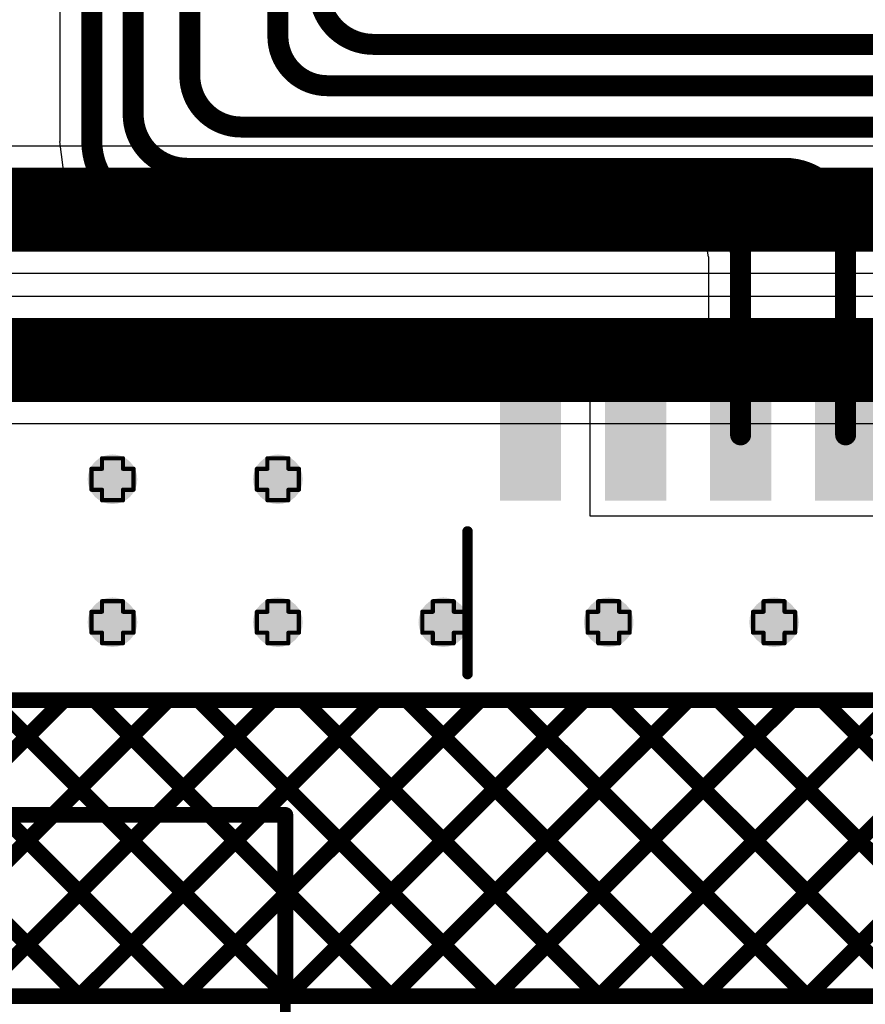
# Model space of a CAD drawing. Header units: inches. Extents: x -0.1 to 10.2, y 0 to 6.5.
# Tile 64 of 95: x 2.416 to 2.819, y 2.83 to 3.299. Entities that reach past the tile are written whole.
import ezdxf

# ---------------------------------------------------------------- set-up
doc = ezdxf.new("R2010")
doc.units = ezdxf.units.IN
doc.header["$MEASUREMENT"] = 0
for name, color, linetype in [('Bottom Layer', 5, 'Continuous'), ('Bottom Overlay', 54, 'Continuous'), ('Drill Drawing', 1, 'Continuous'), ('Top Layer', 1, 'Continuous'), ('Top Overlay', 2, 'Continuous'), ('Top Paste', 8, 'Continuous'), ('Top Solder', 216, 'Continuous'), ('Via Holes', 16, 'Continuous')]:
    doc.layers.add(name, color=color, linetype=linetype)

# ---------------------------------------------------------------- blocks, each defined once
blk = doc.blocks.new('SOIC_16_300____11')
at = {"layer": 'Top Layer'}
for points in [[(-0.22441, 0.18681), (-0.15945, 0.18681), (-0.15945, 0.16319), (-0.22441, 0.16319)], [(0.15945, 0.18681), (0.22441, 0.18681), (0.22441, 0.16319), (0.15945, 0.16319)], [(-0.22441, 0.13681), (-0.15945, 0.13681), (-0.15945, 0.11319), (-0.22441, 0.11319)], [(0.15945, 0.13681), (0.22441, 0.13681), (0.22441, 0.11319), (0.15945, 0.11319)], [(-0.22441, 0.08681), (-0.15945, 0.08681), (-0.15945, 0.06319), (-0.22441, 0.06319)], [(0.15945, 0.08681), (0.22441, 0.08681), (0.22441, 0.06319), (0.15945, 0.06319)], [(-0.22441, 0.03681), (-0.15945, 0.03681), (-0.15945, 0.01319), (-0.22441, 0.01319)], [(0.15945, 0.03681), (0.22441, 0.03681), (0.22441, 0.01319), (0.15945, 0.01319)], [(-0.22441, -0.01319), (-0.15945, -0.01319), (-0.15945, -0.03681), (-0.22441, -0.03681)], [(0.15945, -0.01319), (0.22441, -0.01319), (0.22441, -0.03681), (0.15945, -0.03681)], [(-0.22441, -0.06319), (-0.15945, -0.06319), (-0.15945, -0.08681), (-0.22441, -0.08681)], [(0.15945, -0.06319), (0.22441, -0.06319), (0.22441, -0.08681), (0.15945, -0.08681)], [(-0.22441, -0.11319), (-0.15945, -0.11319), (-0.15945, -0.13681), (-0.22441, -0.13681)], [(0.15945, -0.11319), (0.22441, -0.11319), (0.22441, -0.13681), (0.15945, -0.13681)], [(-0.22441, -0.16319), (-0.15945, -0.16319), (-0.15945, -0.18681), (-0.22441, -0.18681)], [(0.15945, -0.16319), (0.22441, -0.16319), (0.22441, -0.18681), (0.15945, -0.18681)]]:
    blk.add_hatch(color=1, dxfattribs=at).paths.add_polyline_path(points)
at = {"layer": 'Top Overlay'}
blk.add_hatch(color=2, dxfattribs=at).paths.add_polyline_path([(-0.156, 0.16201), (-0.142, 0.16201), (-0.142, 0.18801), (-0.156, 0.18801)])
at = {"layer": 'Top Paste'}
for points in [[(-0.22441, 0.18681), (-0.15945, 0.18681), (-0.15945, 0.16319), (-0.22441, 0.16319)], [(0.15945, 0.18681), (0.22441, 0.18681), (0.22441, 0.16319), (0.15945, 0.16319)], [(-0.22441, 0.13681), (-0.15945, 0.13681), (-0.15945, 0.11319), (-0.22441, 0.11319)], [(0.15945, 0.13681), (0.22441, 0.13681), (0.22441, 0.11319), (0.15945, 0.11319)], [(-0.22441, 0.08681), (-0.15945, 0.08681), (-0.15945, 0.06319), (-0.22441, 0.06319)], [(0.15945, 0.08681), (0.22441, 0.08681), (0.22441, 0.06319), (0.15945, 0.06319)], [(-0.22441, 0.03681), (-0.15945, 0.03681), (-0.15945, 0.01319), (-0.22441, 0.01319)], [(0.15945, 0.03681), (0.22441, 0.03681), (0.22441, 0.01319), (0.15945, 0.01319)], [(-0.22441, -0.01319), (-0.15945, -0.01319), (-0.15945, -0.03681), (-0.22441, -0.03681)], [(0.15945, -0.01319), (0.22441, -0.01319), (0.22441, -0.03681), (0.15945, -0.03681)], [(-0.22441, -0.06319), (-0.15945, -0.06319), (-0.15945, -0.08681), (-0.22441, -0.08681)], [(0.15945, -0.06319), (0.22441, -0.06319), (0.22441, -0.08681), (0.15945, -0.08681)], [(-0.22441, -0.11319), (-0.15945, -0.11319), (-0.15945, -0.13681), (-0.22441, -0.13681)], [(0.15945, -0.11319), (0.22441, -0.11319), (0.22441, -0.13681), (0.15945, -0.13681)], [(-0.22441, -0.16319), (-0.15945, -0.16319), (-0.15945, -0.18681), (-0.22441, -0.18681)], [(0.15945, -0.16319), (0.22441, -0.16319), (0.22441, -0.18681), (0.15945, -0.18681)]]:
    blk.add_hatch(color=8, dxfattribs=at).paths.add_polyline_path(points)
at = {"layer": 'Top Solder'}
for points in [[(-0.22717, 0.18957), (-0.15669, 0.18957), (-0.15669, 0.16043), (-0.22717, 0.16043)], [(0.15669, 0.18957), (0.22717, 0.18957), (0.22717, 0.16043), (0.15669, 0.16043)], [(-0.22717, 0.13957), (-0.15669, 0.13957), (-0.15669, 0.11043), (-0.22717, 0.11043)], [(0.15669, 0.13957), (0.22717, 0.13957), (0.22717, 0.11043), (0.15669, 0.11043)], [(-0.22717, 0.08957), (-0.15669, 0.08957), (-0.15669, 0.06043), (-0.22717, 0.06043)], [(0.15669, 0.08957), (0.22717, 0.08957), (0.22717, 0.06043), (0.15669, 0.06043)], [(-0.22717, 0.03957), (-0.15669, 0.03957), (-0.15669, 0.01043), (-0.22717, 0.01043)], [(0.15669, 0.03957), (0.22717, 0.03957), (0.22717, 0.01043), (0.15669, 0.01043)], [(-0.22717, -0.01043), (-0.15669, -0.01043), (-0.15669, -0.03957), (-0.22717, -0.03957)], [(0.15669, -0.01043), (0.22717, -0.01043), (0.22717, -0.03957), (0.15669, -0.03957)], [(-0.22717, -0.06043), (-0.15669, -0.06043), (-0.15669, -0.08957), (-0.22717, -0.08957)], [(0.15669, -0.06043), (0.22717, -0.06043), (0.22717, -0.08957), (0.15669, -0.08957)], [(-0.22717, -0.11043), (-0.15669, -0.11043), (-0.15669, -0.13957), (-0.22717, -0.13957)], [(0.15669, -0.11043), (0.22717, -0.11043), (0.22717, -0.13957), (0.15669, -0.13957)], [(-0.22717, -0.16043), (-0.15669, -0.16043), (-0.15669, -0.18957), (-0.22717, -0.18957)], [(0.15669, -0.16043), (0.22717, -0.16043), (0.22717, -0.18957), (0.15669, -0.18957)]]:
    blk.add_hatch(color=216, dxfattribs=at).paths.add_polyline_path(points)
at = {"layer": 'Top Overlay', "const_width": 0.00787}
for points in [[(-0.2363, 0.171), (-0.2363, 0.181)], [(-0.2313, 0.176), (-0.2363, 0.181)], [(-0.2363, 0.171), (-0.2313, 0.176)]]:
    blk.add_lwpolyline(points, dxfattribs=at)
at = {"layer": 'Top Overlay', "const_width": 0.00394}
for points in [[(-0.23827, 0.181, 1), (-0.23433, 0.181, 1)], [(-0.23827, 0.181, 1), (-0.23433, 0.181, 1)], [(-0.23327, 0.176, 1), (-0.22933, 0.176, 1)], [(-0.23327, 0.176, 1), (-0.22933, 0.176, 1)], [(-0.23827, 0.171, 1), (-0.23433, 0.171, 1)], [(-0.23827, 0.171, 1), (-0.23433, 0.171, 1)]]:
    blk.add_lwpolyline(points, format="xyb", close=True, dxfattribs=at)
blk = doc.blocks.new('X9555WV_2_12_6TV01_B_55')
at = {"layer": 'Bottom Overlay', "const_width": 0.005}
for points in [[(-0.755, -0.188), (-0.755, 0.17323)], [(0.755, 0.17323), (-0.755, 0.17323)]]:
    blk.add_lwpolyline(points, dxfattribs=at)
at = {"layer": 'Bottom Overlay', "const_width": 0.0025}
blk.add_lwpolyline([(-0.75625, 0.17323, 1), (-0.75375, 0.17323, 1)], format="xyb", close=True, dxfattribs=at)
blk.add_lwpolyline([(-0.75625, 0.17323, 1), (-0.75375, 0.17323, 1)], format="xyb", close=True, dxfattribs=at)

msp = doc.modelspace()

# ---------------------------------------------------------------- hatches: boundary and pattern name
at = {"layer": 'Bottom Layer'}
h = msp.add_hatch(color=5, dxfattribs=at)
edge = h.paths.add_edge_path()
edge.add_arc((2.46063, 3.08024), 0.01181, 0, 360)
h = msp.add_hatch(color=5, dxfattribs=at)
edge = h.paths.add_edge_path()
edge.add_arc((2.53937, 3.08024), 0.01181, 0, 360)
h = msp.add_hatch(color=5, dxfattribs=at)
edge = h.paths.add_edge_path()
edge.add_arc((2.46063, 3.01213), 0.01181, 0, 360)
h = msp.add_hatch(color=5, dxfattribs=at)
edge = h.paths.add_edge_path()
edge.add_arc((2.53937, 3.01213), 0.01181, 0, 360)
h = msp.add_hatch(color=5, dxfattribs=at)
edge = h.paths.add_edge_path()
edge.add_arc((2.61811, 3.01213), 0.01181, 0, 360)
h = msp.add_hatch(color=5, dxfattribs=at)
edge = h.paths.add_edge_path()
edge.add_arc((2.69685, 3.01213), 0.01181, 0, 360)
h = msp.add_hatch(color=5, dxfattribs=at)
edge = h.paths.add_edge_path()
edge.add_arc((2.77559, 3.01213), 0.01181, 0, 360)
at = {"layer": 'Top Layer'}
h = msp.add_hatch(color=1, dxfattribs=at)
edge = h.paths.add_edge_path()
edge.add_arc((2.46063, 3.08024), 0.01181, 0, 360)
h = msp.add_hatch(color=1, dxfattribs=at)
edge = h.paths.add_edge_path()
edge.add_arc((2.53937, 3.08024), 0.01181, 0, 360)
h = msp.add_hatch(color=1, dxfattribs=at)
edge = h.paths.add_edge_path()
edge.add_arc((2.46063, 3.01213), 0.01181, 0, 360)
h = msp.add_hatch(color=1, dxfattribs=at)
edge = h.paths.add_edge_path()
edge.add_arc((2.53937, 3.01213), 0.01181, 0, 360)
h = msp.add_hatch(color=1, dxfattribs=at)
edge = h.paths.add_edge_path()
edge.add_arc((2.61811, 3.01213), 0.01181, 0, 360)
h = msp.add_hatch(color=1, dxfattribs=at)
edge = h.paths.add_edge_path()
edge.add_arc((2.69685, 3.01213), 0.01181, 0, 360)
h = msp.add_hatch(color=1, dxfattribs=at)
edge = h.paths.add_edge_path()
edge.add_arc((2.77559, 3.01213), 0.01181, 0, 360)
at = {"layer": 'Via Holes'}
h = msp.add_hatch(color=7, dxfattribs=at)
edge = h.paths.add_edge_path()
edge.add_arc((2.46063, 3.08024), 0.00591, 0, 360)
h = msp.add_hatch(color=7, dxfattribs=at)
edge = h.paths.add_edge_path()
edge.add_arc((2.53937, 3.08024), 0.00591, 0, 360)
h = msp.add_hatch(color=7, dxfattribs=at)
edge = h.paths.add_edge_path()
edge.add_arc((2.46063, 3.01213), 0.00591, 0, 360)
h = msp.add_hatch(color=7, dxfattribs=at)
edge = h.paths.add_edge_path()
edge.add_arc((2.53937, 3.01213), 0.00591, 0, 360)
h = msp.add_hatch(color=7, dxfattribs=at)
edge = h.paths.add_edge_path()
edge.add_arc((2.61811, 3.01213), 0.00591, 0, 360)
h = msp.add_hatch(color=7, dxfattribs=at)
edge = h.paths.add_edge_path()
edge.add_arc((2.69685, 3.01213), 0.00591, 0, 360)
h = msp.add_hatch(color=7, dxfattribs=at)
edge = h.paths.add_edge_path()
edge.add_arc((2.77559, 3.01213), 0.00591, 0, 360)

# ---------------------------------------------------------------- linework, layer by layer
at = {"layer": 'Bottom Layer'}
for p, q in [((2.86145, 3.23892), (2.28197, 3.23892)), ((2.28197, 3.1784), (2.86145, 3.1784)), ((4.54456, 3.16726), (1.15923, 3.16726)), ((1.15923, 3.10674), (4.54456, 3.10674)), ((4.54592, 2.97828), (0.01529, 2.97828))]:
    msp.add_line(p, q, dxfattribs=at)
at = {"layer": 'Bottom Layer', "const_width": 0.04}
for points in [[(2.28197, 3.20866), (2.97635, 3.20866)], [(1.15923, 3.137), (4.54456, 3.137)]]:
    msp.add_lwpolyline(points, dxfattribs=at)
at = {"layer": 'Bottom Overlay', "const_width": 0.0075}
for points in [[(0.02014, 2.975), (4.53992, 2.975)], [(2.38284, 2.92035), (2.43749, 2.975)], [(2.4027, 2.975), (2.45735, 2.92035)], [(2.43234, 2.92035), (2.48698, 2.975)], [(2.4522, 2.975), (2.50684, 2.92035)], [(2.48184, 2.92035), (2.53648, 2.975)], [(2.50169, 2.975), (2.64269, 2.834)], [(2.53133, 2.92035), (2.58598, 2.975)], [(2.54291, 2.88243), (2.63548, 2.975)], [(2.54397, 2.834), (2.68497, 2.975)], [(2.55119, 2.975), (2.69219, 2.834)], [(2.59347, 2.834), (2.73447, 2.975)], [(2.60069, 2.975), (2.74169, 2.834)], [(2.64297, 2.834), (2.78397, 2.975)], [(2.65019, 2.975), (2.79119, 2.834)], [(2.69247, 2.834), (2.83347, 2.975)], [(2.69968, 2.975), (2.84068, 2.834)], [(2.74196, 2.834), (2.88296, 2.975)], [(2.74918, 2.975), (2.89018, 2.834)], [(2.79146, 2.834), (2.93246, 2.975)], [(2.79868, 2.975), (2.93968, 2.834)], [(2.18168, 2.92035), (2.54291, 2.92035)], [(2.18168, 2.92035), (2.54291, 2.92035)], [(2.54291, 2.834), (2.54291, 2.92035)], [(2.54291, 2.834), (2.54291, 2.92035)], [(2.54291, 2.88429), (2.5932, 2.834)], [(2.54291, 2.834), (3.12657, 2.834)]]:
    msp.add_lwpolyline(points, dxfattribs=at)
at = {"layer": 'Bottom Overlay', "const_width": 0.00375}
for points in [[(2.43561, 2.975, 1), (2.43936, 2.975, 1)], [(2.45032, 2.975, 1), (2.45407, 2.975, 1)], [(2.48511, 2.975, 1), (2.48886, 2.975, 1)], [(2.49982, 2.975, 1), (2.50357, 2.975, 1)], [(2.53461, 2.975, 1), (2.53836, 2.975, 1)], [(2.54932, 2.975, 1), (2.55307, 2.975, 1)], [(2.5841, 2.975, 1), (2.58785, 2.975, 1)], [(2.59881, 2.975, 1), (2.60256, 2.975, 1)], [(2.6336, 2.975, 1), (2.63735, 2.975, 1)], [(2.64831, 2.975, 1), (2.65206, 2.975, 1)], [(2.6831, 2.975, 1), (2.68685, 2.975, 1)], [(2.69781, 2.975, 1), (2.70156, 2.975, 1)], [(2.7326, 2.975, 1), (2.73635, 2.975, 1)], [(2.74731, 2.975, 1), (2.75106, 2.975, 1)], [(2.78209, 2.975, 1), (2.78584, 2.975, 1)], [(2.7968, 2.975, 1), (2.80055, 2.975, 1)], [(2.43046, 2.92035, 1), (2.43421, 2.92035, 1)], [(2.45547, 2.92035, 1), (2.45922, 2.92035, 1)], [(2.47996, 2.92035, 1), (2.48371, 2.92035, 1)], [(2.50497, 2.92035, 1), (2.50872, 2.92035, 1)], [(2.52946, 2.92035, 1), (2.53321, 2.92035, 1)], [(2.54104, 2.92035, 1), (2.54479, 2.92035, 1)], [(2.54104, 2.92035, 1), (2.54479, 2.92035, 1)], [(2.54104, 2.92035, 1), (2.54479, 2.92035, 1)], [(2.54104, 2.92035, 1), (2.54479, 2.92035, 1)], [(2.54104, 2.88429, 1), (2.54479, 2.88429, 1)], [(2.54104, 2.88243, 1), (2.54479, 2.88243, 1)], [(2.54104, 2.834, 1), (2.54479, 2.834, 1)], [(2.54104, 2.834, 1), (2.54479, 2.834, 1)], [(2.54104, 2.834, 1), (2.54479, 2.834, 1)], [(2.5421, 2.834, 1), (2.54585, 2.834, 1)], [(2.59132, 2.834, 1), (2.59507, 2.834, 1)], [(2.5916, 2.834, 1), (2.59535, 2.834, 1)], [(2.64082, 2.834, 1), (2.64457, 2.834, 1)], [(2.64109, 2.834, 1), (2.64484, 2.834, 1)], [(2.69032, 2.834, 1), (2.69407, 2.834, 1)], [(2.69059, 2.834, 1), (2.69434, 2.834, 1)], [(2.73981, 2.834, 1), (2.74356, 2.834, 1)], [(2.74009, 2.834, 1), (2.74384, 2.834, 1)], [(2.78931, 2.834, 1), (2.79306, 2.834, 1)], [(2.78959, 2.834, 1), (2.79334, 2.834, 1)]]:
    msp.add_lwpolyline(points, format="xyb", close=True, dxfattribs=at)
at = {"layer": 'Drill Drawing', "const_width": 0.002}
for points in [[(2.45563, 3.08524), (2.45563, 3.09024)], [(2.45563, 3.09024), (2.46563, 3.09024)], [(2.46563, 3.08524), (2.46563, 3.09024)], [(2.53437, 3.08524), (2.53437, 3.09024)], [(2.53437, 3.09024), (2.54437, 3.09024)], [(2.54437, 3.08524), (2.54437, 3.09024)], [(2.45063, 3.07524), (2.45063, 3.08524)], [(2.45063, 3.08524), (2.45563, 3.08524)], [(2.46563, 3.08524), (2.47063, 3.08524)], [(2.47063, 3.07524), (2.47063, 3.08524)], [(2.52937, 3.07524), (2.52937, 3.08524)], [(2.52937, 3.08524), (2.53437, 3.08524)], [(2.54437, 3.08524), (2.54937, 3.08524)], [(2.54937, 3.07524), (2.54937, 3.08524)], [(2.45063, 3.07524), (2.45563, 3.07524)], [(2.45563, 3.07024), (2.45563, 3.07524)], [(2.46563, 3.07524), (2.47063, 3.07524)], [(2.46563, 3.07024), (2.46563, 3.07524)], [(2.52937, 3.07524), (2.53437, 3.07524)], [(2.53437, 3.07024), (2.53437, 3.07524)], [(2.54437, 3.07524), (2.54937, 3.07524)], [(2.54437, 3.07024), (2.54437, 3.07524)], [(2.45563, 3.07024), (2.46563, 3.07024)], [(2.53437, 3.07024), (2.54437, 3.07024)], [(2.45563, 3.01713), (2.45563, 3.02213)], [(2.45563, 3.02213), (2.46563, 3.02213)], [(2.46563, 3.01713), (2.46563, 3.02213)], [(2.53437, 3.01713), (2.53437, 3.02213)], [(2.53437, 3.02213), (2.54437, 3.02213)], [(2.54437, 3.01713), (2.54437, 3.02213)], [(2.61311, 3.01713), (2.61311, 3.02213)], [(2.61311, 3.02213), (2.62311, 3.02213)], [(2.62311, 3.01713), (2.62311, 3.02213)], [(2.69185, 3.01713), (2.69185, 3.02213)], [(2.69185, 3.02213), (2.70185, 3.02213)], [(2.70185, 3.01713), (2.70185, 3.02213)], [(2.77059, 3.01713), (2.77059, 3.02213)], [(2.77059, 3.02213), (2.78059, 3.02213)], [(2.78059, 3.01713), (2.78059, 3.02213)], [(2.45063, 3.00713), (2.45063, 3.01713)], [(2.45063, 3.01713), (2.45563, 3.01713)], [(2.46563, 3.01713), (2.47063, 3.01713)], [(2.47063, 3.00713), (2.47063, 3.01713)], [(2.52937, 3.00713), (2.52937, 3.01713)], [(2.52937, 3.01713), (2.53437, 3.01713)], [(2.54437, 3.01713), (2.54937, 3.01713)], [(2.54937, 3.00713), (2.54937, 3.01713)], [(2.60811, 3.00713), (2.60811, 3.01713)], [(2.60811, 3.01713), (2.61311, 3.01713)], [(2.62311, 3.01713), (2.62811, 3.01713)], [(2.62811, 3.00713), (2.62811, 3.01713)], [(2.68685, 3.00713), (2.68685, 3.01713)], [(2.68685, 3.01713), (2.69185, 3.01713)], [(2.70185, 3.01713), (2.70685, 3.01713)], [(2.70685, 3.00713), (2.70685, 3.01713)], [(2.76559, 3.00713), (2.76559, 3.01713)], [(2.76559, 3.01713), (2.77059, 3.01713)], [(2.78059, 3.01713), (2.78559, 3.01713)], [(2.78559, 3.00713), (2.78559, 3.01713)], [(2.45063, 3.00713), (2.45563, 3.00713)], [(2.45563, 3.00213), (2.45563, 3.00713)], [(2.46563, 3.00713), (2.47063, 3.00713)], [(2.46563, 3.00213), (2.46563, 3.00713)], [(2.52937, 3.00713), (2.53437, 3.00713)], [(2.53437, 3.00213), (2.53437, 3.00713)], [(2.54437, 3.00713), (2.54937, 3.00713)], [(2.54437, 3.00213), (2.54437, 3.00713)], [(2.60811, 3.00713), (2.61311, 3.00713)], [(2.61311, 3.00213), (2.61311, 3.00713)], [(2.62311, 3.00713), (2.62811, 3.00713)], [(2.62311, 3.00213), (2.62311, 3.00713)], [(2.68685, 3.00713), (2.69185, 3.00713)], [(2.69185, 3.00213), (2.69185, 3.00713)], [(2.70185, 3.00713), (2.70685, 3.00713)], [(2.70185, 3.00213), (2.70185, 3.00713)], [(2.76559, 3.00713), (2.77059, 3.00713)], [(2.77059, 3.00213), (2.77059, 3.00713)], [(2.78059, 3.00713), (2.78559, 3.00713)], [(2.78059, 3.00213), (2.78059, 3.00713)], [(2.45563, 3.00213), (2.46563, 3.00213)], [(2.53437, 3.00213), (2.54437, 3.00213)], [(2.61311, 3.00213), (2.62311, 3.00213)], [(2.69185, 3.00213), (2.70185, 3.00213)], [(2.77059, 3.00213), (2.78059, 3.00213)]]:
    msp.add_lwpolyline(points, dxfattribs=at)
at = {"layer": 'Drill Drawing', "const_width": 0.001}
for points in [[(2.45513, 3.09024, 1), (2.45613, 3.09024, 1)], [(2.45513, 3.09024, 1), (2.45613, 3.09024, 1)], [(2.46513, 3.09024, 1), (2.46613, 3.09024, 1)], [(2.46513, 3.09024, 1), (2.46613, 3.09024, 1)], [(2.53387, 3.09024, 1), (2.53487, 3.09024, 1)], [(2.53387, 3.09024, 1), (2.53487, 3.09024, 1)], [(2.54387, 3.09024, 1), (2.54487, 3.09024, 1)], [(2.54387, 3.09024, 1), (2.54487, 3.09024, 1)], [(2.45013, 3.08524, 1), (2.45113, 3.08524, 1)], [(2.45013, 3.08524, 1), (2.45113, 3.08524, 1)], [(2.45513, 3.08524, 1), (2.45613, 3.08524, 1)], [(2.45513, 3.08524, 1), (2.45613, 3.08524, 1)], [(2.46513, 3.08524, 1), (2.46613, 3.08524, 1)], [(2.46513, 3.08524, 1), (2.46613, 3.08524, 1)], [(2.47013, 3.08524, 1), (2.47113, 3.08524, 1)], [(2.47013, 3.08524, 1), (2.47113, 3.08524, 1)], [(2.52887, 3.08524, 1), (2.52987, 3.08524, 1)], [(2.52887, 3.08524, 1), (2.52987, 3.08524, 1)], [(2.53387, 3.08524, 1), (2.53487, 3.08524, 1)], [(2.53387, 3.08524, 1), (2.53487, 3.08524, 1)], [(2.54387, 3.08524, 1), (2.54487, 3.08524, 1)], [(2.54387, 3.08524, 1), (2.54487, 3.08524, 1)], [(2.54887, 3.08524, 1), (2.54987, 3.08524, 1)], [(2.54887, 3.08524, 1), (2.54987, 3.08524, 1)], [(2.45013, 3.07524, 1), (2.45113, 3.07524, 1)], [(2.45013, 3.07524, 1), (2.45113, 3.07524, 1)], [(2.45513, 3.07524, 1), (2.45613, 3.07524, 1)], [(2.45513, 3.07524, 1), (2.45613, 3.07524, 1)], [(2.46513, 3.07524, 1), (2.46613, 3.07524, 1)], [(2.46513, 3.07524, 1), (2.46613, 3.07524, 1)], [(2.47013, 3.07524, 1), (2.47113, 3.07524, 1)], [(2.47013, 3.07524, 1), (2.47113, 3.07524, 1)], [(2.52887, 3.07524, 1), (2.52987, 3.07524, 1)], [(2.52887, 3.07524, 1), (2.52987, 3.07524, 1)], [(2.53387, 3.07524, 1), (2.53487, 3.07524, 1)], [(2.53387, 3.07524, 1), (2.53487, 3.07524, 1)], [(2.54387, 3.07524, 1), (2.54487, 3.07524, 1)], [(2.54387, 3.07524, 1), (2.54487, 3.07524, 1)], [(2.54887, 3.07524, 1), (2.54987, 3.07524, 1)], [(2.54887, 3.07524, 1), (2.54987, 3.07524, 1)], [(2.45513, 3.07024, 1), (2.45613, 3.07024, 1)], [(2.45513, 3.07024, 1), (2.45613, 3.07024, 1)], [(2.46513, 3.07024, 1), (2.46613, 3.07024, 1)], [(2.46513, 3.07024, 1), (2.46613, 3.07024, 1)], [(2.53387, 3.07024, 1), (2.53487, 3.07024, 1)], [(2.53387, 3.07024, 1), (2.53487, 3.07024, 1)], [(2.54387, 3.07024, 1), (2.54487, 3.07024, 1)], [(2.54387, 3.07024, 1), (2.54487, 3.07024, 1)], [(2.45513, 3.02213, 1), (2.45613, 3.02213, 1)], [(2.45513, 3.02213, 1), (2.45613, 3.02213, 1)], [(2.46513, 3.02213, 1), (2.46613, 3.02213, 1)], [(2.46513, 3.02213, 1), (2.46613, 3.02213, 1)], [(2.53387, 3.02213, 1), (2.53487, 3.02213, 1)], [(2.53387, 3.02213, 1), (2.53487, 3.02213, 1)], [(2.54387, 3.02213, 1), (2.54487, 3.02213, 1)], [(2.54387, 3.02213, 1), (2.54487, 3.02213, 1)], [(2.61261, 3.02213, 1), (2.61361, 3.02213, 1)], [(2.61261, 3.02213, 1), (2.61361, 3.02213, 1)], [(2.62261, 3.02213, 1), (2.62361, 3.02213, 1)], [(2.62261, 3.02213, 1), (2.62361, 3.02213, 1)], [(2.69135, 3.02213, 1), (2.69235, 3.02213, 1)], [(2.69135, 3.02213, 1), (2.69235, 3.02213, 1)], [(2.70135, 3.02213, 1), (2.70235, 3.02213, 1)], [(2.70135, 3.02213, 1), (2.70235, 3.02213, 1)], [(2.77009, 3.02213, 1), (2.77109, 3.02213, 1)], [(2.77009, 3.02213, 1), (2.77109, 3.02213, 1)], [(2.78009, 3.02213, 1), (2.78109, 3.02213, 1)], [(2.78009, 3.02213, 1), (2.78109, 3.02213, 1)], [(2.45013, 3.01713, 1), (2.45113, 3.01713, 1)], [(2.45013, 3.01713, 1), (2.45113, 3.01713, 1)], [(2.45513, 3.01713, 1), (2.45613, 3.01713, 1)], [(2.45513, 3.01713, 1), (2.45613, 3.01713, 1)], [(2.46513, 3.01713, 1), (2.46613, 3.01713, 1)], [(2.46513, 3.01713, 1), (2.46613, 3.01713, 1)], [(2.47013, 3.01713, 1), (2.47113, 3.01713, 1)], [(2.47013, 3.01713, 1), (2.47113, 3.01713, 1)], [(2.52887, 3.01713, 1), (2.52987, 3.01713, 1)], [(2.52887, 3.01713, 1), (2.52987, 3.01713, 1)], [(2.53387, 3.01713, 1), (2.53487, 3.01713, 1)], [(2.53387, 3.01713, 1), (2.53487, 3.01713, 1)], [(2.54387, 3.01713, 1), (2.54487, 3.01713, 1)], [(2.54387, 3.01713, 1), (2.54487, 3.01713, 1)], [(2.54887, 3.01713, 1), (2.54987, 3.01713, 1)], [(2.54887, 3.01713, 1), (2.54987, 3.01713, 1)], [(2.60761, 3.01713, 1), (2.60861, 3.01713, 1)], [(2.60761, 3.01713, 1), (2.60861, 3.01713, 1)], [(2.61261, 3.01713, 1), (2.61361, 3.01713, 1)], [(2.61261, 3.01713, 1), (2.61361, 3.01713, 1)], [(2.62261, 3.01713, 1), (2.62361, 3.01713, 1)], [(2.62261, 3.01713, 1), (2.62361, 3.01713, 1)], [(2.62761, 3.01713, 1), (2.62861, 3.01713, 1)], [(2.62761, 3.01713, 1), (2.62861, 3.01713, 1)], [(2.68635, 3.01713, 1), (2.68735, 3.01713, 1)], [(2.68635, 3.01713, 1), (2.68735, 3.01713, 1)], [(2.69135, 3.01713, 1), (2.69235, 3.01713, 1)], [(2.69135, 3.01713, 1), (2.69235, 3.01713, 1)], [(2.70135, 3.01713, 1), (2.70235, 3.01713, 1)], [(2.70135, 3.01713, 1), (2.70235, 3.01713, 1)], [(2.70635, 3.01713, 1), (2.70735, 3.01713, 1)], [(2.70635, 3.01713, 1), (2.70735, 3.01713, 1)], [(2.76509, 3.01713, 1), (2.76609, 3.01713, 1)], [(2.76509, 3.01713, 1), (2.76609, 3.01713, 1)], [(2.77009, 3.01713, 1), (2.77109, 3.01713, 1)], [(2.77009, 3.01713, 1), (2.77109, 3.01713, 1)], [(2.78009, 3.01713, 1), (2.78109, 3.01713, 1)], [(2.78009, 3.01713, 1), (2.78109, 3.01713, 1)], [(2.78509, 3.01713, 1), (2.78609, 3.01713, 1)], [(2.78509, 3.01713, 1), (2.78609, 3.01713, 1)], [(2.45013, 3.00713, 1), (2.45113, 3.00713, 1)], [(2.45013, 3.00713, 1), (2.45113, 3.00713, 1)], [(2.45513, 3.00713, 1), (2.45613, 3.00713, 1)], [(2.45513, 3.00713, 1), (2.45613, 3.00713, 1)], [(2.46513, 3.00713, 1), (2.46613, 3.00713, 1)], [(2.46513, 3.00713, 1), (2.46613, 3.00713, 1)], [(2.47013, 3.00713, 1), (2.47113, 3.00713, 1)], [(2.47013, 3.00713, 1), (2.47113, 3.00713, 1)], [(2.52887, 3.00713, 1), (2.52987, 3.00713, 1)], [(2.52887, 3.00713, 1), (2.52987, 3.00713, 1)], [(2.53387, 3.00713, 1), (2.53487, 3.00713, 1)], [(2.53387, 3.00713, 1), (2.53487, 3.00713, 1)], [(2.54387, 3.00713, 1), (2.54487, 3.00713, 1)], [(2.54387, 3.00713, 1), (2.54487, 3.00713, 1)], [(2.54887, 3.00713, 1), (2.54987, 3.00713, 1)], [(2.54887, 3.00713, 1), (2.54987, 3.00713, 1)], [(2.60761, 3.00713, 1), (2.60861, 3.00713, 1)], [(2.60761, 3.00713, 1), (2.60861, 3.00713, 1)], [(2.61261, 3.00713, 1), (2.61361, 3.00713, 1)], [(2.61261, 3.00713, 1), (2.61361, 3.00713, 1)], [(2.62261, 3.00713, 1), (2.62361, 3.00713, 1)], [(2.62261, 3.00713, 1), (2.62361, 3.00713, 1)], [(2.62761, 3.00713, 1), (2.62861, 3.00713, 1)], [(2.62761, 3.00713, 1), (2.62861, 3.00713, 1)], [(2.68635, 3.00713, 1), (2.68735, 3.00713, 1)], [(2.68635, 3.00713, 1), (2.68735, 3.00713, 1)], [(2.69135, 3.00713, 1), (2.69235, 3.00713, 1)], [(2.69135, 3.00713, 1), (2.69235, 3.00713, 1)], [(2.70135, 3.00713, 1), (2.70235, 3.00713, 1)], [(2.70135, 3.00713, 1), (2.70235, 3.00713, 1)], [(2.70635, 3.00713, 1), (2.70735, 3.00713, 1)], [(2.70635, 3.00713, 1), (2.70735, 3.00713, 1)], [(2.76509, 3.00713, 1), (2.76609, 3.00713, 1)], [(2.76509, 3.00713, 1), (2.76609, 3.00713, 1)], [(2.77009, 3.00713, 1), (2.77109, 3.00713, 1)], [(2.77009, 3.00713, 1), (2.77109, 3.00713, 1)], [(2.78009, 3.00713, 1), (2.78109, 3.00713, 1)], [(2.78009, 3.00713, 1), (2.78109, 3.00713, 1)], [(2.78509, 3.00713, 1), (2.78609, 3.00713, 1)], [(2.78509, 3.00713, 1), (2.78609, 3.00713, 1)], [(2.45513, 3.00213, 1), (2.45613, 3.00213, 1)], [(2.45513, 3.00213, 1), (2.45613, 3.00213, 1)], [(2.46513, 3.00213, 1), (2.46613, 3.00213, 1)], [(2.46513, 3.00213, 1), (2.46613, 3.00213, 1)], [(2.53387, 3.00213, 1), (2.53487, 3.00213, 1)], [(2.53387, 3.00213, 1), (2.53487, 3.00213, 1)], [(2.54387, 3.00213, 1), (2.54487, 3.00213, 1)], [(2.54387, 3.00213, 1), (2.54487, 3.00213, 1)], [(2.61261, 3.00213, 1), (2.61361, 3.00213, 1)], [(2.61261, 3.00213, 1), (2.61361, 3.00213, 1)], [(2.62261, 3.00213, 1), (2.62361, 3.00213, 1)], [(2.62261, 3.00213, 1), (2.62361, 3.00213, 1)], [(2.69135, 3.00213, 1), (2.69235, 3.00213, 1)], [(2.69135, 3.00213, 1), (2.69235, 3.00213, 1)], [(2.70135, 3.00213, 1), (2.70235, 3.00213, 1)], [(2.70135, 3.00213, 1), (2.70235, 3.00213, 1)], [(2.77009, 3.00213, 1), (2.77109, 3.00213, 1)], [(2.77009, 3.00213, 1), (2.77109, 3.00213, 1)], [(2.78009, 3.00213, 1), (2.78109, 3.00213, 1)], [(2.78009, 3.00213, 1), (2.78109, 3.00213, 1)]]:
    msp.add_lwpolyline(points, format="xyb", close=True, dxfattribs=at)
at = {"layer": 'Top Layer'}
for p, q in [((2.43549, 3.31355), (2.43549, 3.24114)), ((2.43549, 3.24114), (2.43538, 3.24114)), ((2.43538, 3.24114), (2.43701, 3.22875)), ((2.43701, 3.22875), (2.44179, 3.2172)), ((2.44179, 3.2172), (2.4494, 3.20728)), ((2.4494, 3.20728), (2.45932, 3.19967)), ((2.45932, 3.19967), (2.47087, 3.19488)), ((2.47087, 3.19488), (2.48327, 3.19325)), ((2.48327, 3.19325), (2.48327, 3.19337)), ((2.48327, 3.19337), (2.73723, 3.19337)), ((2.73723, 3.19337), (2.73723, 3.1933)), ((2.73723, 3.1933), (2.73993, 3.19276)), ((2.73993, 3.19276), (2.74221, 3.19123)), ((2.74221, 3.19123), (2.74374, 3.18894)), ((2.74374, 3.18894), (2.74428, 3.18624)), ((2.74428, 3.18624), (2.74435, 3.18624)), ((2.74435, 3.18624), (2.74435, 3.15377)), ((2.74435, 3.15377), (2.73783, 3.1478)), ((2.72983, 3.1478), (2.68783, 3.1478)), ((2.68783, 3.1478), (2.68783, 3.06283)), ((2.73146, 3.1478), (2.72983, 3.1478)), ((2.73783, 3.1478), (2.73146, 3.1478)), ((2.68783, 3.06283), (2.72983, 3.06283)), ((2.72983, 3.06283), (2.73146, 3.06283)), ((2.73146, 3.06283), (2.73783, 3.06283)), ((2.73783, 3.06283), (2.73946, 3.06283)), ((2.73946, 3.06283), (2.78146, 3.06283)), ((2.78146, 3.06283), (2.78146, 3.06283)), ((2.78146, 3.06283), (2.78783, 3.06283)), ((2.78783, 3.06283), (2.78783, 3.06283)), ((2.78783, 3.06283), (2.83146, 3.06283)), ((4.54592, 2.97836), (0.1492, 2.97836))]:
    msp.add_line(p, q, dxfattribs=at)
at = {"layer": 'Top Layer', "const_width": 0.01}
for points in [[(2.53937, 3.29124), (2.53937, 3.54724)], [(2.49744, 3.27252), (2.49744, 3.54528)], [(2.45079, 3.24114), (2.45079, 3.51831)], [(2.47047, 3.25415), (2.47047, 3.51831)], [(2.58492, 3.2874), (2.58496, 3.2874)], [(2.58496, 3.2874), (3.6787, 3.2874)], [(2.49744, 3.27248), (2.49744, 3.27252)], [(2.56289, 3.26772), (2.88519, 3.26772)], [(2.52188, 3.24803), (2.52195, 3.24803)], [(2.52195, 3.24803), (2.82837, 3.24803)], [(2.49628, 3.22835), (2.7806, 3.22835)], [(2.48327, 3.20866), (2.73723, 3.20866)], [(2.80965, 3.10139), (2.80965, 3.19931)], [(2.75965, 3.10139), (2.75965, 3.18624)]]:
    msp.add_lwpolyline(points, dxfattribs=at)
for points in [[(2.58492, 3.2874, -0.414217), (2.55905, 3.31326)], [(2.56289, 3.26772, -0.414214), (2.53937, 3.29124)], [(2.52188, 3.24803, -0.414217), (2.49744, 3.27248)], [(2.49628, 3.22835, -0.414214), (2.47047, 3.25415)], [(2.48327, 3.20866, -0.414214), (2.45079, 3.24114)], [(2.7806, 3.22835, -0.414214), (2.80965, 3.19931)], [(2.73723, 3.20866, -0.414214), (2.75965, 3.18624)]]:
    msp.add_lwpolyline(points, format="xyb", dxfattribs=at)
at = {"layer": 'Top Layer', "const_width": 0.005}
for points in [[(2.53687, 3.29124, 1), (2.54187, 3.29124, 1)], [(2.53687, 3.29124, 1), (2.54187, 3.29124, 1)], [(2.58242, 3.2874, 1), (2.58742, 3.2874, 1)], [(2.58242, 3.2874, 1), (2.58742, 3.2874, 1)], [(2.58246, 3.2874, 1), (2.58746, 3.2874, 1)], [(2.58246, 3.2874, 1), (2.58746, 3.2874, 1)], [(2.49494, 3.27252, 1), (2.49994, 3.27252, 1)], [(2.49494, 3.27252, 1), (2.49994, 3.27252, 1)], [(2.49494, 3.27248, 1), (2.49994, 3.27248, 1)], [(2.49494, 3.27248, 1), (2.49994, 3.27248, 1)], [(2.56039, 3.26772, 1), (2.56539, 3.26772, 1)], [(2.56039, 3.26772, 1), (2.56539, 3.26772, 1)], [(2.46797, 3.25415, 1), (2.47297, 3.25415, 1)], [(2.46797, 3.25415, 1), (2.47297, 3.25415, 1)], [(2.51938, 3.24803, 1), (2.52438, 3.24803, 1)], [(2.51938, 3.24803, 1), (2.52438, 3.24803, 1)], [(2.51945, 3.24803, 1), (2.52445, 3.24803, 1)], [(2.51945, 3.24803, 1), (2.52445, 3.24803, 1)], [(2.44829, 3.24114, 1), (2.45329, 3.24114, 1)], [(2.44829, 3.24114, 1), (2.45329, 3.24114, 1)], [(2.49378, 3.22835, 1), (2.49878, 3.22835, 1)], [(2.49378, 3.22835, 1), (2.49878, 3.22835, 1)], [(2.7781, 3.22835, 1), (2.7831, 3.22835, 1)], [(2.7781, 3.22835, 1), (2.7831, 3.22835, 1)], [(2.48077, 3.20866, 1), (2.48577, 3.20866, 1)], [(2.48077, 3.20866, 1), (2.48577, 3.20866, 1)], [(2.73473, 3.20866, 1), (2.73973, 3.20866, 1)], [(2.73473, 3.20866, 1), (2.73973, 3.20866, 1)], [(2.80715, 3.19931, 1), (2.81215, 3.19931, 1)], [(2.80715, 3.19931, 1), (2.81215, 3.19931, 1)], [(2.75715, 3.18624, 1), (2.76215, 3.18624, 1)], [(2.75715, 3.18624, 1), (2.76215, 3.18624, 1)], [(2.75715, 3.10139, 1), (2.76215, 3.10139, 1)], [(2.80715, 3.10139, 1), (2.81215, 3.10139, 1)]]:
    msp.add_lwpolyline(points, format="xyb", close=True, dxfattribs=at)
at = {"layer": 'Top Overlay'}
for points, const_width in [([(2.62965, 2.98745), (2.62965, 3.05539)], 0.005), ([(0.139, 2.975), (4.54592, 2.975)], 0.0075), ([(2.29649, 2.834), (2.43749, 2.975)], 0.0075), ([(2.3037, 2.975), (2.4447, 2.834)], 0.0075), ([(2.34598, 2.834), (2.48698, 2.975)], 0.0075), ([(2.3532, 2.975), (2.4942, 2.834)], 0.0075), ([(2.39548, 2.834), (2.53648, 2.975)], 0.0075), ([(2.4027, 2.975), (2.5437, 2.834)], 0.0075), ([(2.44498, 2.834), (2.58598, 2.975)], 0.0075), ([(2.4522, 2.975), (2.5932, 2.834)], 0.0075), ([(2.49448, 2.834), (2.63548, 2.975)], 0.0075), ([(2.50169, 2.975), (2.64269, 2.834)], 0.0075), ([(2.54397, 2.834), (2.68497, 2.975)], 0.0075), ([(2.55119, 2.975), (2.69219, 2.834)], 0.0075), ([(2.59347, 2.834), (2.73447, 2.975)], 0.0075), ([(2.60069, 2.975), (2.74169, 2.834)], 0.0075), ([(2.64297, 2.834), (2.78397, 2.975)], 0.0075), ([(2.65019, 2.975), (2.79119, 2.834)], 0.0075), ([(2.69247, 2.834), (2.83347, 2.975)], 0.0075), ([(2.69968, 2.975), (2.84068, 2.834)], 0.0075), ([(2.74196, 2.834), (2.88296, 2.975)], 0.0075), ([(2.74918, 2.975), (2.89018, 2.834)], 0.0075), ([(2.79146, 2.834), (2.93246, 2.975)], 0.0075), ([(2.79868, 2.975), (2.93968, 2.834)], 0.0075), ([(0.255, 2.834), (4.42345, 2.834)], 0.0075)]:
    msp.add_lwpolyline(points, dxfattribs=dict(at, const_width=const_width))
for points, const_width in [([(2.6284, 3.05539, 1), (2.6309, 3.05539, 1)], 0.0025), ([(2.6284, 2.98745, 1), (2.6309, 2.98745, 1)], 0.0025), ([(2.43561, 2.975, 1), (2.43936, 2.975, 1)], 0.00375), ([(2.45032, 2.975, 1), (2.45407, 2.975, 1)], 0.00375), ([(2.48511, 2.975, 1), (2.48886, 2.975, 1)], 0.00375), ([(2.49982, 2.975, 1), (2.50357, 2.975, 1)], 0.00375), ([(2.53461, 2.975, 1), (2.53836, 2.975, 1)], 0.00375), ([(2.54932, 2.975, 1), (2.55307, 2.975, 1)], 0.00375), ([(2.5841, 2.975, 1), (2.58785, 2.975, 1)], 0.00375), ([(2.59881, 2.975, 1), (2.60256, 2.975, 1)], 0.00375), ([(2.6336, 2.975, 1), (2.63735, 2.975, 1)], 0.00375), ([(2.64831, 2.975, 1), (2.65206, 2.975, 1)], 0.00375), ([(2.6831, 2.975, 1), (2.68685, 2.975, 1)], 0.00375), ([(2.69781, 2.975, 1), (2.70156, 2.975, 1)], 0.00375), ([(2.7326, 2.975, 1), (2.73635, 2.975, 1)], 0.00375), ([(2.74731, 2.975, 1), (2.75106, 2.975, 1)], 0.00375), ([(2.78209, 2.975, 1), (2.78584, 2.975, 1)], 0.00375), ([(2.7968, 2.975, 1), (2.80055, 2.975, 1)], 0.00375), ([(2.44283, 2.834, 1), (2.44658, 2.834, 1)], 0.00375), ([(2.4431, 2.834, 1), (2.44685, 2.834, 1)], 0.00375), ([(2.49233, 2.834, 1), (2.49608, 2.834, 1)], 0.00375), ([(2.4926, 2.834, 1), (2.49635, 2.834, 1)], 0.00375), ([(2.54182, 2.834, 1), (2.54557, 2.834, 1)], 0.00375), ([(2.5421, 2.834, 1), (2.54585, 2.834, 1)], 0.00375), ([(2.59132, 2.834, 1), (2.59507, 2.834, 1)], 0.00375), ([(2.5916, 2.834, 1), (2.59535, 2.834, 1)], 0.00375), ([(2.64082, 2.834, 1), (2.64457, 2.834, 1)], 0.00375), ([(2.64109, 2.834, 1), (2.64484, 2.834, 1)], 0.00375), ([(2.69032, 2.834, 1), (2.69407, 2.834, 1)], 0.00375), ([(2.69059, 2.834, 1), (2.69434, 2.834, 1)], 0.00375), ([(2.73981, 2.834, 1), (2.74356, 2.834, 1)], 0.00375), ([(2.74009, 2.834, 1), (2.74384, 2.834, 1)], 0.00375), ([(2.78931, 2.834, 1), (2.79306, 2.834, 1)], 0.00375), ([(2.78959, 2.834, 1), (2.79334, 2.834, 1)], 0.00375)]:
    msp.add_lwpolyline(points, format="xyb", close=True, dxfattribs=dict(at, const_width=const_width))

# ---------------------------------------------------------------- block references
at = {"rotation": 270}
for name, p in [('SOIC_16_300____11', (2.83465, 2.91339)), ('X9555WV_2_12_6TV01_B_55', (2.36968, 2.16535))]:
    msp.add_blockref(name, p, dxfattribs=at)

doc.saveas('drawing.dxf')
